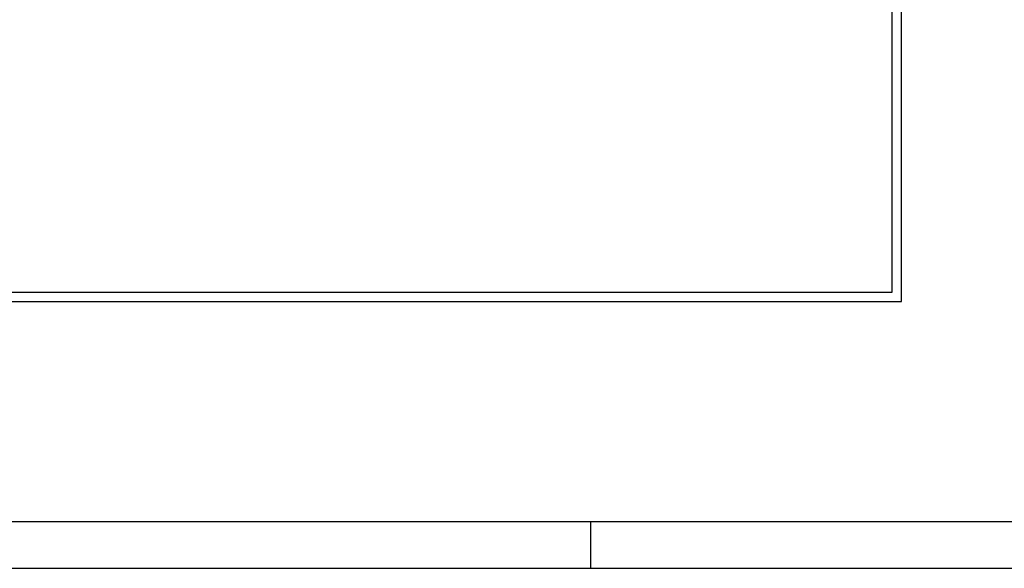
# Model space of a CAD drawing. Header units: metres. Extents: x 0 to 0.84, y 0 to 0.297.
# Tile 19 of 44: x 0.454 to 0.559, y 0 to 0.059. Entities that reach past the tile are written whole.
import ezdxf

# ---------------------------------------------------------------- set-up
doc = ezdxf.new("R2010")
doc.units = ezdxf.units.M
doc.layers.add('Standard', color=7, linetype='Continuous', lineweight=25)

msp = doc.modelspace()

# ---------------------------------------------------------------- linework, layer by layer
at = {"layer": 'Standard', "color": 7, "linetype": 'Continuous', "lineweight": 25, "transparency": 33554687}
msp.add_line((0.515, 0), (0.515, 0.005), dxfattribs=at)
for points in [[(0, 0), (0.84, 0), (0.84, 0.297), (0, 0.297), (0, 0)], [(0.005, 0.005), (0.835, 0.005), (0.835, 0.292), (0.005, 0.292), (0.005, 0.005)]]:
    msp.add_lwpolyline(points, close=True, dxfattribs=at)
at = {"layer": 'Standard', "color": 254, "linetype": 'Continuous', "lineweight": 25, "true_color": 0xc4c4ff, "transparency": 33554687}
for points in [[(0.08044, 0.0286), (0.54834, 0.0286), (0.54834, 0.2326), (0.08044, 0.2326), (0.08044, 0.0286)], [(0.08144, 0.0296), (0.54734, 0.0296), (0.54734, 0.2316), (0.08144, 0.2316), (0.08144, 0.0296)]]:
    msp.add_lwpolyline(points, dxfattribs=at)

doc.saveas('drawing.dxf')
